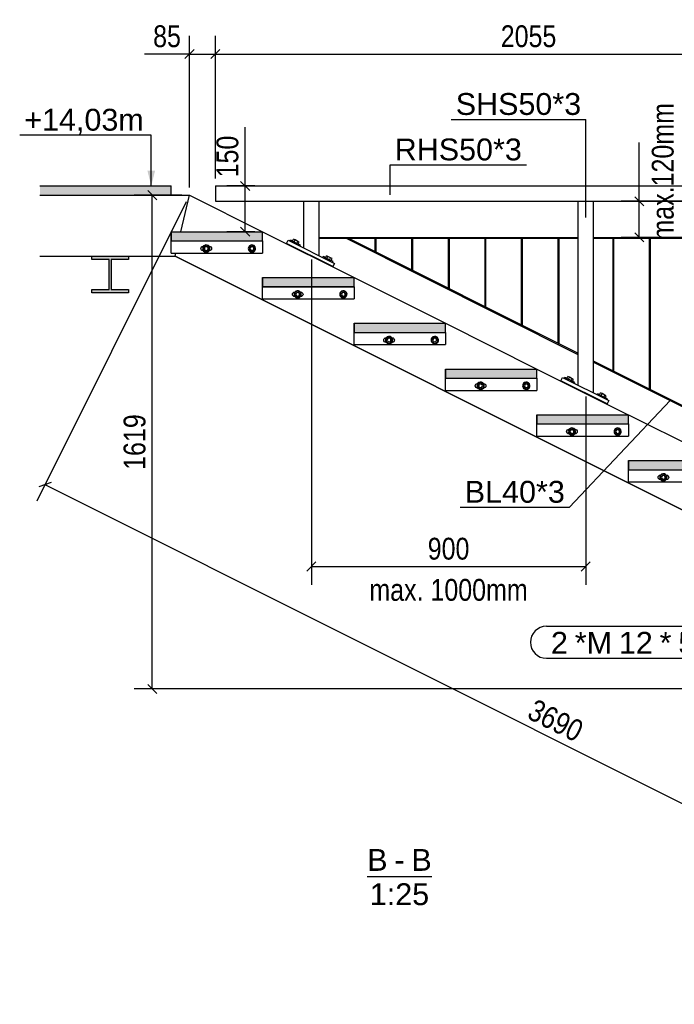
# Model space of a CAD drawing. Header units: millimetres. Extents: x 30 to 140409, y 21 to 10629.
# Tile 9 of 37: x 56740 to 58888, y 21 to 3249. Entities that reach past the tile are written whole.
import ezdxf

# ---------------------------------------------------------------- set-up
doc = ezdxf.new("R2010")
doc.units = ezdxf.units.MM
doc.styles.add('Arial', font='ARIAL.TTF', dxfattribs={"height": 0.2})
doc.styles.add('Arial Narrow', font='ARIALN.TTF', dxfattribs={"height": 0.2})

# ---------------------------------------------------------------- blocks, each defined once
blk = doc.blocks.new('Unknown-14 - 9215')
at = {"color": 5}
blk.add_line((57880.7, 440.2), (58092.4, 440.2), dxfattribs=at)
at = {"color": 5, "style": 'Arial'}
for s, height, p in [('B', 71.6, (57880.7, 458.9)), ('B', 71.6, (58025.7, 458.9)), ('-', 71.6, (57969.9, 458.9)), ('1:25', 71.63, (57889.2, 346.4))]:
    blk.add_text(s, height=height, dxfattribs=at).set_placement(p)
blk = doc.blocks.new('Bolt-9362 - 9215')
at = {"color": 7}
for p, q in [((58537.2, 1904.2), (58539.6, 1905.9)), ((58539.6, 1905.9), (58542.5, 1906.4)), ((58542.5, 1906.4), (58543.6, 1906.4)), ((58552.5, 1909.9), (58543, 1904.4)), ((58562, 1904.4), (58552.5, 1909.9)), ((58561.4, 1906.4), (58562.5, 1906.4)), ((58562.5, 1906.4), (58565.4, 1905.9)), ((58565.4, 1905.9), (58567.8, 1904.2)), ((58535, 1898.9), (58535.6, 1901.8)), ((58535.6, 1896.1), (58535, 1898.9)), ((58535.6, 1901.8), (58537.2, 1904.2)), ((58537.2, 1893.6), (58535.6, 1896.1)), ((58539.6, 1892), (58537.2, 1893.6)), ((58542.5, 1891.4), (58539.6, 1892)), ((58543.6, 1891.4), (58542.5, 1891.4)), ((58543, 1904.4), (58543, 1893.5)), ((58543, 1893.5), (58552.5, 1888)), ((58552.5, 1888), (58562, 1893.5)), ((58562.5, 1891.4), (58561.4, 1891.4)), ((58562, 1893.5), (58562, 1904.4)), ((58565.4, 1892), (58562.5, 1891.4)), ((58567.8, 1893.6), (58565.4, 1892)), ((58567.8, 1904.2), (58569.4, 1901.8)), ((58569.4, 1896.1), (58567.8, 1893.6)), ((58569.4, 1901.8), (58570, 1898.9)), ((58570, 1898.9), (58569.4, 1896.1))]:
    blk.add_line(p, q, dxfattribs=at)
for radius, start, end in [(12, 120, 300), (12, 300, 120), (6, 300, 120), (6, 120, 300)]:
    blk.add_arc((58552.5, 1898.9), radius, start, end, dxfattribs=at)
blk = doc.blocks.new('Part-9360 - 9215')
at = {"color": 7}
for p, q in [((58437.5, 1883.9), (58437.5, 1923.9)), ((58437.5, 1923.9), (58437.5, 1923.9)), ((58437.5, 1923.9), (58737.5, 1923.9)), ((58737.5, 1923.9), (58737.5, 1883.9)), ((58737.5, 1923.9), (58737.5, 1923.9)), ((58437.5, 1883.9), (58437.5, 1883.9)), ((58437.5, 1883.9), (58737.5, 1883.9)), ((58737.5, 1883.9), (58737.5, 1883.9))]:
    blk.add_line(p, q, dxfattribs=at)
blk = doc.blocks.new('Bolt-9361 - 9215')
at = {"color": 7}
for p, q in [((58702.5, 1909.9), (58693, 1904.4)), ((58712, 1904.4), (58702.5, 1909.9)), ((58693, 1904.4), (58693, 1893.5)), ((58693, 1893.5), (58702.5, 1888)), ((58702.5, 1888), (58712, 1893.5)), ((58712, 1893.5), (58712, 1904.4))]:
    blk.add_line(p, q, dxfattribs=at)
for radius, start, end in [(12, 120, 300), (12, 300, 120), (6, 300, 120), (6, 120, 300)]:
    blk.add_arc((58702.5, 1898.9), radius, start, end, dxfattribs=at)
blk = doc.blocks.new('Part-9233 - 9215')
blk.add_hatch(color=6).paths.add_polyline_path([(56806.7, 2704), (56806.7, 2674), (57237.6, 2674), (57237.6, 2704)])
at = {"color": 7}
for p, q in [((56806.7, 2704), (57237.6, 2704)), ((57237.6, 2674), (57237.6, 2704)), ((56806.7, 2674), (57237.6, 2674))]:
    blk.add_line(p, q, dxfattribs=at)
blk = doc.blocks.new('Part-9363 - 9215')
blk.add_hatch(color=6).paths.add_polyline_path([(58137.5, 2104), (58137.5, 2074), (58437.5, 2074), (58437.5, 2104)])
at = {"color": 7}
for p, q in [((58137.5, 2103.9), (58137.5, 2104)), ((58137.5, 2104), (58137.5, 2074)), ((58137.5, 2104), (58437.5, 2104)), ((58137.5, 2073.9), (58137.5, 2103.9)), ((58137.5, 2103.9), (58137.5, 2103.9)), ((58437.5, 2074), (58437.5, 2104)), ((58137.5, 2073.9), (58137.5, 2074)), ((58137.5, 2074), (58437.5, 2074)), ((58437.5, 2073.9), (58437.5, 2074)), ((58437.5, 2073.9), (58437.5, 2074))]:
    blk.add_line(p, q, dxfattribs=at)
blk = doc.blocks.new('Part-9235 - 9215')
blk.add_hatch(color=6).paths.add_polyline_path([(56977.6, 2474), (56977.6, 2463), (57034.3, 2463), (57034.3, 2365), (56977.6, 2365), (56977.6, 2354), (57097.6, 2354), (57097.6, 2365), (57040.8, 2365), (57040.8, 2463), (57097.6, 2463), (57097.6, 2474)])
at = {"color": 7}
for p, q in [((56977.6, 2463), (56977.6, 2474)), ((56977.6, 2474), (57097.6, 2474)), ((57034.3, 2463), (56977.6, 2463)), ((57034.3, 2365), (57034.3, 2463)), ((57097.6, 2463), (57040.8, 2463)), ((57040.8, 2463), (57040.8, 2365)), ((57097.6, 2474), (57097.6, 2463)), ((56977.6, 2354), (56977.6, 2365)), ((56977.6, 2365), (57034.3, 2365)), ((57040.8, 2365), (57097.6, 2365)), ((57097.6, 2365), (57097.6, 2354)), ((57097.6, 2354), (56977.6, 2354))]:
    blk.add_line(p, q, dxfattribs=at)
blk = doc.blocks.new('Part-9332 - 9215')
at = {"color": 7}
for p, q in [((57269.2, 2554), (57297.5, 2673.9)), ((57297.5, 2673.9), (57537.4, 2554)), ((57537.5, 2553.9), (57837.4, 2404)), ((57262.1, 2523.9), (57262.1, 2524)), ((57250.3, 2473.9), (57252.7, 2483.9)), ((60550.3, 823.9), (57250.3, 2473.9)), ((57250.3, 2473.9), (60550.3, 823.9)), ((57837.5, 2403.9), (58137.4, 2254)), ((58137.5, 2253.9), (58437.4, 2104)), ((58437.5, 2103.9), (58737.4, 1954)), ((58737.5, 1953.9), (59037.4, 1804)), ((59037.5, 1803.9), (59337.4, 1654)), ((59337.5, 1653.9), (59637.4, 1504)), ((59637.5, 1503.9), (59937.4, 1354)), ((59937.5, 1353.9), (60237.4, 1204)), ((60237.5, 1203.9), (60537.4, 1054)), ((60537.5, 1053.9), (60537.6, 1053.9)), ((60597.5, 1023.9), (60550.3, 823.9)), ((60597.3, 1024), (60597.5, 1023.9))]:
    blk.add_line(p, q, dxfattribs=at)
blk = doc.blocks.new('Part-9334 - 9215')
at = {"color": 7}
for p, q in [((56806.7, 2673.9), (57297.5, 2673.9)), ((57269.2, 2554), (57297.5, 2673.9)), ((57262.1, 2523.9), (57262.1, 2524)), ((56806.7, 2473.9), (56977.6, 2473.9)), ((56806.7, 2473.9), (56977.6, 2473.9)), ((57097.6, 2473.9), (57250.3, 2473.9)), ((57097.6, 2473.9), (57250.3, 2473.9)), ((57250.3, 2473.9), (57252.7, 2483.9))]:
    blk.add_line(p, q, dxfattribs=at)
blk = doc.blocks.new('Part-9355 - 9215')
blk.add_hatch(color=6).paths.add_polyline_path([(58737.5, 1804), (58737.5, 1774), (59037.5, 1774), (59037.5, 1804)])
at = {"color": 7}
for p, q in [((58737.5, 1803.9), (58737.5, 1804)), ((58737.5, 1804), (58737.5, 1774)), ((58737.5, 1804), (59037.5, 1804)), ((58737.5, 1773.9), (58737.5, 1803.9)), ((58737.5, 1803.9), (58737.5, 1803.9)), ((59037.5, 1774), (59037.5, 1804)), ((58737.5, 1773.9), (58737.5, 1774)), ((58737.5, 1774), (59037.5, 1774)), ((59037.5, 1773.9), (59037.5, 1774)), ((59037.5, 1773.9), (59037.5, 1774))]:
    blk.add_line(p, q, dxfattribs=at)
blk = doc.blocks.new('Part-9356 - 9215')
at = {"color": 7}
for p, q in [((58737.5, 1733.9), (58737.5, 1773.9)), ((58737.5, 1773.9), (58737.5, 1773.9)), ((58737.5, 1773.9), (59037.5, 1773.9)), ((59037.5, 1773.9), (59037.5, 1733.9)), ((59037.5, 1773.9), (59037.5, 1773.9)), ((58737.5, 1733.9), (58737.5, 1733.9)), ((58737.5, 1733.9), (59037.5, 1733.9)), ((59037.5, 1733.9), (59037.5, 1733.9))]:
    blk.add_line(p, q, dxfattribs=at)
blk = doc.blocks.new('Bolt-9358 - 9215')
at = {"color": 7}
for p, q in [((58835, 1748.9), (58835.6, 1751.8)), ((58835.6, 1746.1), (58835, 1748.9)), ((58835.6, 1751.8), (58837.2, 1754.2)), ((58837.2, 1743.6), (58835.6, 1746.1)), ((58837.2, 1754.2), (58839.6, 1755.9)), ((58839.6, 1742), (58837.2, 1743.6)), ((58839.6, 1755.9), (58842.5, 1756.4)), ((58842.5, 1756.4), (58843.6, 1756.4)), ((58852.5, 1759.9), (58843, 1754.4)), ((58843, 1754.4), (58843, 1743.5)), ((58843, 1743.5), (58852.5, 1738)), ((58862, 1754.4), (58852.5, 1759.9)), ((58852.5, 1738), (58862, 1743.5)), ((58861.4, 1756.4), (58862.5, 1756.4)), ((58862, 1743.5), (58862, 1754.4)), ((58862.5, 1756.4), (58865.4, 1755.9)), ((58865.4, 1755.9), (58867.8, 1754.2)), ((58867.8, 1743.6), (58865.4, 1742)), ((58867.8, 1754.2), (58869.4, 1751.8)), ((58869.4, 1746.1), (58867.8, 1743.6)), ((58869.4, 1751.8), (58870, 1748.9)), ((58870, 1748.9), (58869.4, 1746.1)), ((58842.5, 1741.4), (58839.6, 1742)), ((58843.6, 1741.4), (58842.5, 1741.4)), ((58862.5, 1741.4), (58861.4, 1741.4)), ((58865.4, 1742), (58862.5, 1741.4))]:
    blk.add_line(p, q, dxfattribs=at)
for radius, start, end in [(12, 120, 300), (12, 300, 120), (6, 120, 300), (6, 300, 120)]:
    blk.add_arc((58852.5, 1748.9), radius, start, end, dxfattribs=at)
blk = doc.blocks.new('Part-9359 - 9215')
blk.add_hatch(color=6).paths.add_polyline_path([(58437.5, 1954), (58437.5, 1924), (58737.5, 1924), (58737.5, 1954)])
at = {"color": 7}
for p, q in [((58437.5, 1953.9), (58437.5, 1954)), ((58437.5, 1954), (58437.5, 1924)), ((58437.5, 1954), (58737.5, 1954)), ((58437.5, 1923.9), (58437.5, 1953.9)), ((58437.5, 1953.9), (58437.5, 1953.9)), ((58737.5, 1924), (58737.5, 1954)), ((58437.5, 1923.9), (58437.5, 1924)), ((58437.5, 1924), (58737.5, 1924)), ((58737.5, 1923.9), (58737.5, 1924)), ((58737.5, 1923.9), (58737.5, 1924))]:
    blk.add_line(p, q, dxfattribs=at)
blk = doc.blocks.new('Part-9364 - 9215')
at = {"color": 7}
for p, q in [((58137.5, 2033.9), (58137.5, 2073.9)), ((58137.5, 2073.9), (58137.5, 2073.9)), ((58137.5, 2073.9), (58437.5, 2073.9)), ((58437.5, 2073.9), (58437.5, 2033.9)), ((58437.5, 2073.9), (58437.5, 2073.9)), ((58137.5, 2033.9), (58137.5, 2033.9)), ((58137.5, 2033.9), (58437.5, 2033.9)), ((58437.5, 2033.9), (58437.5, 2033.9))]:
    blk.add_line(p, q, dxfattribs=at)
blk = doc.blocks.new('Bolt-9365 - 9215')
at = {"color": 7}
for p, q in [((58402.5, 2059.9), (58393, 2054.4)), ((58393, 2054.4), (58393, 2043.5)), ((58393, 2043.5), (58402.5, 2038)), ((58412, 2054.4), (58402.5, 2059.9)), ((58402.5, 2038), (58412, 2043.5)), ((58412, 2043.5), (58412, 2054.4))]:
    blk.add_line(p, q, dxfattribs=at)
for radius, start, end in [(12, 120, 300), (12, 300, 120), (6, 120, 300), (6, 300, 120)]:
    blk.add_arc((58402.5, 2048.9), radius, start, end, dxfattribs=at)
blk = doc.blocks.new('Bolt-9366 - 9215')
at = {"color": 7}
for p, q in [((58235, 2048.9), (58235.6, 2051.8)), ((58235.6, 2046.1), (58235, 2048.9)), ((58235.6, 2051.8), (58237.2, 2054.2)), ((58237.2, 2043.6), (58235.6, 2046.1)), ((58237.2, 2054.2), (58239.6, 2055.9)), ((58239.6, 2042), (58237.2, 2043.6)), ((58239.6, 2055.9), (58242.5, 2056.4)), ((58242.5, 2041.4), (58239.6, 2042)), ((58242.5, 2056.4), (58243.6, 2056.4)), ((58243.6, 2041.4), (58242.5, 2041.4)), ((58252.5, 2059.9), (58243, 2054.4)), ((58243, 2054.4), (58243, 2043.5)), ((58243, 2043.5), (58252.5, 2038)), ((58262, 2054.4), (58252.5, 2059.9)), ((58252.5, 2038), (58262, 2043.5)), ((58261.4, 2056.4), (58262.5, 2056.4)), ((58262.5, 2041.4), (58261.4, 2041.4)), ((58262, 2043.5), (58262, 2054.4)), ((58262.5, 2056.4), (58265.4, 2055.9)), ((58265.4, 2042), (58262.5, 2041.4)), ((58265.4, 2055.9), (58267.8, 2054.2)), ((58267.8, 2043.6), (58265.4, 2042)), ((58267.8, 2054.2), (58269.4, 2051.8)), ((58269.4, 2046.1), (58267.8, 2043.6)), ((58269.4, 2051.8), (58270, 2048.9)), ((58270, 2048.9), (58269.4, 2046.1))]:
    blk.add_line(p, q, dxfattribs=at)
for radius, start, end in [(12, 120, 300), (12, 300, 120), (6, 120, 300), (6, 300, 120)]:
    blk.add_arc((58252.5, 2048.9), radius, start, end, dxfattribs=at)
blk = doc.blocks.new('Part-9367 - 9215')
blk.add_hatch(color=6).paths.add_polyline_path([(57837.5, 2254), (57837.5, 2224), (58137.5, 2224), (58137.5, 2254)])
at = {"color": 7}
for p, q in [((57837.5, 2253.9), (57837.5, 2254)), ((57837.5, 2254), (57837.5, 2224)), ((57837.5, 2254), (58137.5, 2254)), ((57837.5, 2223.9), (57837.5, 2253.9)), ((57837.5, 2253.9), (57837.5, 2253.9)), ((58137.5, 2224), (58137.5, 2254)), ((57837.5, 2223.9), (57837.5, 2224)), ((57837.5, 2224), (58137.5, 2224)), ((58137.5, 2223.9), (58137.5, 2224)), ((58137.5, 2223.9), (58137.5, 2224))]:
    blk.add_line(p, q, dxfattribs=at)
blk = doc.blocks.new('Part-9368 - 9215')
at = {"color": 7}
for p, q in [((57837.5, 2183.9), (57837.5, 2223.9)), ((57837.5, 2223.9), (57837.5, 2223.9)), ((57837.5, 2223.9), (58137.5, 2223.9)), ((58137.5, 2223.9), (58137.5, 2183.9)), ((58137.5, 2223.9), (58137.5, 2223.9)), ((57837.5, 2183.9), (57837.5, 2183.9)), ((57837.5, 2183.9), (58137.5, 2183.9)), ((58137.5, 2183.9), (58137.5, 2183.9))]:
    blk.add_line(p, q, dxfattribs=at)
blk = doc.blocks.new('Bolt-9369 - 9215')
at = {"color": 7}
for p, q in [((58102.5, 2209.9), (58093, 2204.4)), ((58093, 2204.4), (58093, 2193.5)), ((58112, 2204.4), (58102.5, 2209.9)), ((58112, 2193.5), (58112, 2204.4)), ((58093, 2193.5), (58102.5, 2188)), ((58102.5, 2188), (58112, 2193.5))]:
    blk.add_line(p, q, dxfattribs=at)
for radius, start, end in [(12, 120, 300), (12, 300, 120), (6, 120, 300), (6, 300, 120)]:
    blk.add_arc((58102.5, 2198.9), radius, start, end, dxfattribs=at)
blk = doc.blocks.new('Bolt-9370 - 9215')
at = {"color": 7}
for p, q in [((57935, 2198.9), (57935.6, 2201.8)), ((57935.6, 2196.1), (57935, 2198.9)), ((57935.6, 2201.8), (57937.2, 2204.2)), ((57937.2, 2193.6), (57935.6, 2196.1)), ((57937.2, 2204.2), (57939.6, 2205.9)), ((57939.6, 2205.9), (57942.5, 2206.4)), ((57942.5, 2206.4), (57943.6, 2206.4)), ((57952.5, 2209.9), (57943, 2204.4)), ((57943, 2204.4), (57943, 2193.5)), ((57962, 2204.4), (57952.5, 2209.9)), ((57961.4, 2206.4), (57962.5, 2206.4)), ((57962, 2193.5), (57962, 2204.4)), ((57962.5, 2206.4), (57965.4, 2205.9)), ((57965.4, 2205.9), (57967.8, 2204.2)), ((57967.8, 2204.2), (57969.4, 2201.8)), ((57969.4, 2196.1), (57967.8, 2193.6)), ((57969.4, 2201.8), (57970, 2198.9)), ((57970, 2198.9), (57969.4, 2196.1)), ((57939.6, 2192), (57937.2, 2193.6)), ((57942.5, 2191.4), (57939.6, 2192)), ((57943.6, 2191.4), (57942.5, 2191.4)), ((57943, 2193.5), (57952.5, 2188)), ((57952.5, 2188), (57962, 2193.5)), ((57962.5, 2191.4), (57961.4, 2191.4)), ((57965.4, 2192), (57962.5, 2191.4)), ((57967.8, 2193.6), (57965.4, 2192))]:
    blk.add_line(p, q, dxfattribs=at)
for radius, start, end in [(12, 120, 300), (12, 300, 120), (6, 120, 300), (6, 300, 120)]:
    blk.add_arc((57952.5, 2198.9), radius, start, end, dxfattribs=at)
blk = doc.blocks.new('Part-9371 - 9215')
blk.add_hatch(color=6).paths.add_polyline_path([(57537.5, 2404), (57537.5, 2374), (57837.5, 2374), (57837.5, 2404)])
at = {"color": 7}
for p, q in [((57537.5, 2403.9), (57537.5, 2404)), ((57537.5, 2404), (57537.5, 2374)), ((57537.5, 2404), (57837.5, 2404)), ((57537.5, 2373.9), (57537.5, 2403.9)), ((57537.5, 2403.9), (57537.5, 2403.9)), ((57837.5, 2374), (57837.5, 2404)), ((57537.5, 2373.9), (57537.5, 2374)), ((57537.5, 2374), (57837.5, 2374)), ((57837.5, 2373.9), (57837.5, 2374)), ((57837.5, 2373.9), (57837.5, 2374))]:
    blk.add_line(p, q, dxfattribs=at)
blk = doc.blocks.new('Part-9372 - 9215')
at = {"color": 7}
for p, q in [((57537.5, 2333.9), (57537.5, 2373.9)), ((57537.5, 2373.9), (57537.5, 2373.9)), ((57537.5, 2373.9), (57837.5, 2373.9)), ((57837.5, 2373.9), (57837.5, 2333.9)), ((57837.5, 2373.9), (57837.5, 2373.9)), ((57537.5, 2333.9), (57537.5, 2333.9)), ((57537.5, 2333.9), (57837.5, 2333.9)), ((57837.5, 2333.9), (57837.5, 2333.9))]:
    blk.add_line(p, q, dxfattribs=at)
blk = doc.blocks.new('Bolt-9373 - 9215')
at = {"color": 7}
for p, q in [((57802.5, 2359.9), (57793, 2354.4)), ((57812, 2354.4), (57802.5, 2359.9)), ((57793, 2354.4), (57793, 2343.5)), ((57793, 2343.5), (57802.5, 2338)), ((57802.5, 2338), (57812, 2343.5)), ((57812, 2343.5), (57812, 2354.4))]:
    blk.add_line(p, q, dxfattribs=at)
for radius, start, end in [(12, 120, 300), (12, 300, 120), (6, 120, 300), (6, 300, 120)]:
    blk.add_arc((57802.5, 2348.9), radius, start, end, dxfattribs=at)
blk = doc.blocks.new('Bolt-9374 - 9215')
at = {"color": 7}
for p, q in [((57639.6, 2355.9), (57642.5, 2356.4)), ((57642.5, 2356.4), (57643.6, 2356.4)), ((57652.5, 2359.9), (57643, 2354.4)), ((57662, 2354.4), (57652.5, 2359.9)), ((57661.4, 2356.4), (57662.5, 2356.4)), ((57662.5, 2356.4), (57665.4, 2355.9)), ((57635, 2348.9), (57635.6, 2351.8)), ((57635.6, 2346.1), (57635, 2348.9)), ((57635.6, 2351.8), (57637.2, 2354.2)), ((57637.2, 2343.6), (57635.6, 2346.1)), ((57637.2, 2354.2), (57639.6, 2355.9)), ((57639.6, 2342), (57637.2, 2343.6)), ((57642.5, 2341.4), (57639.6, 2342)), ((57643.6, 2341.4), (57642.5, 2341.4)), ((57643, 2354.4), (57643, 2343.5)), ((57643, 2343.5), (57652.5, 2338)), ((57652.5, 2338), (57662, 2343.5)), ((57662.5, 2341.4), (57661.4, 2341.4)), ((57662, 2343.5), (57662, 2354.4)), ((57665.4, 2342), (57662.5, 2341.4)), ((57665.4, 2355.9), (57667.8, 2354.2)), ((57667.8, 2343.6), (57665.4, 2342)), ((57667.8, 2354.2), (57669.4, 2351.8)), ((57669.4, 2346.1), (57667.8, 2343.6)), ((57669.4, 2351.8), (57670, 2348.9)), ((57670, 2348.9), (57669.4, 2346.1))]:
    blk.add_line(p, q, dxfattribs=at)
for radius, start, end in [(12, 120, 300), (12, 300, 120), (6, 120, 300), (6, 300, 120)]:
    blk.add_arc((57652.5, 2348.9), radius, start, end, dxfattribs=at)
blk = doc.blocks.new('Part-9375 - 9215')
blk.add_hatch(color=6).paths.add_polyline_path([(57237.5, 2554), (57237.5, 2524), (57537.5, 2524), (57537.5, 2554)])
at = {"color": 7}
for p, q in [((57237.5, 2553.9), (57237.5, 2554)), ((57237.5, 2554), (57237.5, 2524)), ((57237.5, 2554), (57537.5, 2554)), ((57237.5, 2523.9), (57237.5, 2553.9)), ((57237.5, 2553.9), (57237.5, 2553.9)), ((57537.5, 2524), (57537.5, 2554)), ((57237.5, 2523.9), (57237.5, 2524)), ((57237.5, 2524), (57537.5, 2524)), ((57537.5, 2523.9), (57537.5, 2524)), ((57537.5, 2523.9), (57537.5, 2524))]:
    blk.add_line(p, q, dxfattribs=at)
blk = doc.blocks.new('Part-9376 - 9215')
at = {"color": 7}
for p, q in [((57237.5, 2483.9), (57237.5, 2523.9)), ((57237.5, 2523.9), (57237.5, 2523.9)), ((57237.5, 2523.9), (57537.5, 2523.9)), ((57537.5, 2523.9), (57537.5, 2483.9)), ((57537.5, 2523.9), (57537.5, 2523.9)), ((57237.5, 2483.9), (57237.5, 2483.9)), ((57237.5, 2483.9), (57537.5, 2483.9)), ((57537.5, 2483.9), (57537.5, 2483.9))]:
    blk.add_line(p, q, dxfattribs=at)
blk = doc.blocks.new('Bolt-9377 - 9215')
at = {"color": 7}
for p, q in [((57502.5, 2509.9), (57493, 2504.4)), ((57493, 2504.4), (57493, 2493.5)), ((57493, 2493.5), (57502.5, 2488)), ((57512, 2504.4), (57502.5, 2509.9)), ((57502.5, 2488), (57512, 2493.5)), ((57512, 2493.5), (57512, 2504.4))]:
    blk.add_line(p, q, dxfattribs=at)
for radius, start, end in [(12, 120, 300), (12, 300, 120), (6, 120, 300), (6, 300, 120)]:
    blk.add_arc((57502.5, 2498.9), radius, start, end, dxfattribs=at)
blk = doc.blocks.new('Bolt-9378 - 9215')
at = {"color": 7}
for p, q in [((57335, 2498.9), (57335.6, 2501.8)), ((57335.6, 2496.1), (57335, 2498.9)), ((57335.6, 2501.8), (57337.2, 2504.2)), ((57337.2, 2493.6), (57335.6, 2496.1)), ((57337.2, 2504.2), (57339.6, 2505.9)), ((57339.6, 2492), (57337.2, 2493.6)), ((57339.6, 2505.9), (57342.5, 2506.4)), ((57342.5, 2491.4), (57339.6, 2492)), ((57342.5, 2506.4), (57343.6, 2506.4)), ((57343.6, 2491.4), (57342.5, 2491.4)), ((57352.5, 2509.9), (57343, 2504.4)), ((57343, 2504.4), (57343, 2493.5)), ((57343, 2493.5), (57352.5, 2488)), ((57362, 2504.4), (57352.5, 2509.9)), ((57352.5, 2488), (57362, 2493.5)), ((57361.4, 2506.4), (57362.5, 2506.4)), ((57362.5, 2491.4), (57361.4, 2491.4)), ((57362, 2493.5), (57362, 2504.4)), ((57362.5, 2506.4), (57365.4, 2505.9)), ((57365.4, 2492), (57362.5, 2491.4)), ((57365.4, 2505.9), (57367.8, 2504.2)), ((57367.8, 2493.6), (57365.4, 2492)), ((57367.8, 2504.2), (57369.4, 2501.8)), ((57369.4, 2496.1), (57367.8, 2493.6)), ((57369.4, 2501.8), (57370, 2498.9)), ((57370, 2498.9), (57369.4, 2496.1))]:
    blk.add_line(p, q, dxfattribs=at)
for radius, start, end in [(12, 120, 300), (12, 300, 120), (6, 120, 300), (6, 300, 120)]:
    blk.add_arc((57352.5, 2498.9), radius, start, end, dxfattribs=at)
blk = doc.blocks.new('Part-9379 - 9215')
at = {"color": 7}
for p, q in [((57382.6, 2704), (57382.6, 2654)), ((57382.6, 2704), (59437.5, 2704)), ((59437.5, 2704), (59425.7, 2654)), ((57382.6, 2654), (59425.7, 2654))]:
    blk.add_line(p, q, dxfattribs=at)
blk = doc.blocks.new('Part-9380 - 9215')
at = {"color": 7}
for p, q in [((57672.6, 2500.9), (57672.6, 2654)), ((57672.6, 2654), (57722.6, 2654)), ((57722.6, 2475.9), (57722.6, 2654))]:
    blk.add_line(p, q, dxfattribs=at)
blk = doc.blocks.new('Part-9381 - 9215')
at = {"color": 7}
for p, q in [((58572.6, 2050.9), (58572.6, 2654)), ((58572.6, 2654), (58622.6, 2654)), ((58622.6, 2025.9), (58622.6, 2654))]:
    blk.add_line(p, q, dxfattribs=at)
blk = doc.blocks.new('Part-9385 - 9215')
at = {"color": 7}
for p, q in [((57811.2, 2532.5), (58572.1, 2152.1)), ((57817.9, 2532.5), (57811.2, 2532.5)), ((58572.1, 2155.5), (57817.9, 2532.5)), ((58572.1, 2152.1), (58572.1, 2155.5))]:
    blk.add_line(p, q, dxfattribs=at)
blk = doc.blocks.new('Part-9386 - 9215')
at = {"color": 7}
for p, q in [((58623.1, 2130), (58623.1, 2126.6)), ((59472.1, 1705.5), (58623.1, 2130)), ((58623.1, 2126.6), (59472.1, 1702.1)), ((59472.1, 1702.1), (59472.1, 1705.5))]:
    blk.add_line(p, q, dxfattribs=at)
blk = doc.blocks.new('Part-9388 - 9215')
at = {"color": 7}
for p, q in [((57909.1, 2532.5), (57906.1, 2532.5)), ((57906.1, 2532.5), (57906.1, 2488.5)), ((57909.1, 2532.5), (57909.1, 2487)), ((57909.1, 2487), (57906.1, 2488.5))]:
    blk.add_line(p, q, dxfattribs=at)
blk = doc.blocks.new('Part-9389 - 9215')
at = {"color": 7}
for p, q in [((58029.1, 2532.5), (58026.1, 2532.5)), ((58026.1, 2532.5), (58026.1, 2428.5)), ((58029.1, 2532.5), (58029.1, 2427)), ((58029.1, 2427), (58026.1, 2428.5))]:
    blk.add_line(p, q, dxfattribs=at)
blk = doc.blocks.new('Part-9390 - 9215')
at = {"color": 7}
for p, q in [((58149.1, 2532.5), (58146.1, 2532.5)), ((58146.1, 2532.5), (58146.1, 2368.5)), ((58149.1, 2532.5), (58149.1, 2367)), ((58149.1, 2367), (58146.1, 2368.5))]:
    blk.add_line(p, q, dxfattribs=at)
blk = doc.blocks.new('Part-9391 - 9215')
at = {"color": 7}
for p, q in [((58269.1, 2532.5), (58266.1, 2532.5)), ((58266.1, 2532.5), (58266.1, 2308.5)), ((58269.1, 2532.5), (58269.1, 2307)), ((58269.1, 2307), (58266.1, 2308.5))]:
    blk.add_line(p, q, dxfattribs=at)
blk = doc.blocks.new('Part-9392 - 9215')
at = {"color": 7}
for p, q in [((58389.1, 2532.5), (58386.1, 2532.5)), ((58386.1, 2532.5), (58386.1, 2248.5)), ((58389.1, 2532.5), (58389.1, 2247)), ((58389.1, 2247), (58386.1, 2248.5))]:
    blk.add_line(p, q, dxfattribs=at)
blk = doc.blocks.new('Part-9393 - 9215')
at = {"color": 7}
for p, q in [((58509.1, 2532.5), (58506.1, 2532.5)), ((58506.1, 2532.5), (58506.1, 2188.5)), ((58509.1, 2532.5), (58509.1, 2187)), ((58509.1, 2187), (58506.1, 2188.5))]:
    blk.add_line(p, q, dxfattribs=at)
blk = doc.blocks.new('Part-9394 - 9215')
at = {"color": 7}
for p, q in [((58689.1, 2532.5), (58686.1, 2532.5)), ((58686.1, 2532.5), (58686.1, 2098.5)), ((58689.1, 2532.5), (58689.1, 2097)), ((58689.1, 2097), (58686.1, 2098.5))]:
    blk.add_line(p, q, dxfattribs=at)
blk = doc.blocks.new('Part-9395 - 9215')
at = {"color": 7}
for p, q in [((58809.1, 2532.5), (58806.1, 2532.5)), ((58806.1, 2532.5), (58806.1, 2038.5)), ((58809.1, 2532.5), (58809.1, 2037)), ((58809.1, 2037), (58806.1, 2038.5))]:
    blk.add_line(p, q, dxfattribs=at)
blk = doc.blocks.new('Part-9408 - 9215')
at = {"color": 7}
for p, q in [((57723.6, 2535.5), (57723.6, 2532.5)), ((57723.6, 2535.5), (58572.6, 2535.5)), ((57723.6, 2532.5), (58572.6, 2532.5))]:
    blk.add_line(p, q, dxfattribs=at)
blk = doc.blocks.new('Part-9409 - 9215')
at = {"color": 7}
for p, q in [((58622.6, 2535.5), (59426, 2535.5)), ((58622.6, 2532.5), (59425.3, 2532.5)), ((59426, 2535.5), (59425.3, 2532.5))]:
    blk.add_line(p, q, dxfattribs=at)
blk = doc.blocks.new('Part-9416 - 9215')
at = {"color": 7}
for p, q in [((57616.2, 2515.7), (57621.5, 2526.5)), ((57621.5, 2526.5), (57773.6, 2450.4)), ((57616.2, 2515.7), (57768.2, 2439.7)), ((57768.2, 2439.7), (57616.2, 2515.7)), ((57773.6, 2450.4), (57768.2, 2439.7))]:
    blk.add_line(p, q, dxfattribs=at)
blk = doc.blocks.new('Bolt-9417 - 9215')
at = {"color": 7}
for p, q in [((57627.3, 2523.5), (57628.7, 2526.2)), ((57630.9, 2525.1), (57628.7, 2526.2)), ((57637, 2522.1), (57630.9, 2525.1)), ((57635.9, 2522.6), (57639.3, 2529.3)), ((57645.2, 2518), (57637, 2522.1)), ((57643.9, 2527), (57639.3, 2529.3)), ((57640.6, 2520.3), (57643.9, 2527)), ((57653.2, 2522.3), (57643.9, 2527)), ((57653.5, 2513.8), (57645.2, 2518)), ((57649.9, 2515.6), (57653.2, 2522.3)), ((57657.9, 2520), (57653.2, 2522.3)), ((57654.5, 2513.3), (57657.9, 2520)), ((57632.7, 2506.3), (57633.2, 2507.2)), ((57643.4, 2501), (57643.9, 2501.9)), ((57659.6, 2510.8), (57653.5, 2513.8)), ((57661.8, 2509.7), (57659.6, 2510.8)), ((57660.4, 2507), (57661.8, 2509.7)), ((57734.7, 2469.9), (57736, 2472.6)), ((57738.2, 2471.5), (57736, 2472.6)), ((57744.3, 2468.4), (57738.2, 2471.5)), ((57740, 2452.7), (57740.5, 2453.6)), ((57743.3, 2468.9), (57746.6, 2475.6)), ((57752.6, 2464.3), (57744.3, 2468.4)), ((57751.3, 2473.3), (57746.6, 2475.6)), ((57747.9, 2466.6), (57751.3, 2473.3)), ((57760.6, 2468.7), (57751.3, 2473.3)), ((57760.8, 2460.2), (57752.6, 2464.3)), ((57757.2, 2462), (57760.6, 2468.7)), ((57765.2, 2466.4), (57760.6, 2468.7)), ((57766.9, 2457.1), (57760.8, 2460.2)), ((57761.9, 2459.6), (57765.2, 2466.4)), ((57769.1, 2456), (57766.9, 2457.1)), ((57767.8, 2453.3), (57769.1, 2456)), ((57750.8, 2447.3), (57751.2, 2448.2))]:
    blk.add_line(p, q, dxfattribs=at)
blk = doc.blocks.new('Part-9419 - 9215')
at = {"color": 7}
for p, q in [((58516.2, 2065.7), (58521.5, 2076.5)), ((58521.5, 2076.5), (58673.6, 2000.4)), ((58516.2, 2065.7), (58668.2, 1989.7)), ((58668.2, 1989.7), (58516.2, 2065.7)), ((58673.6, 2000.4), (58668.2, 1989.7))]:
    blk.add_line(p, q, dxfattribs=at)
blk = doc.blocks.new('Bolt-9420 - 9215')
at = {"color": 7}
for p, q in [((58527.3, 2073.5), (58528.7, 2076.2)), ((58530.9, 2075.1), (58528.7, 2076.2)), ((58537, 2072.1), (58530.9, 2075.1)), ((58535.9, 2072.6), (58539.3, 2079.3)), ((58545.2, 2068), (58537, 2072.1)), ((58543.9, 2077), (58539.3, 2079.3)), ((58540.6, 2070.3), (58543.9, 2077)), ((58553.2, 2072.3), (58543.9, 2077)), ((58553.5, 2063.8), (58545.2, 2068)), ((58549.9, 2065.6), (58553.2, 2072.3)), ((58557.9, 2070), (58553.2, 2072.3)), ((58554.5, 2063.3), (58557.9, 2070)), ((58532.7, 2056.3), (58533.2, 2057.2)), ((58543.4, 2051), (58543.9, 2051.9)), ((58559.6, 2060.8), (58553.5, 2063.8)), ((58561.8, 2059.7), (58559.6, 2060.8)), ((58560.4, 2057), (58561.8, 2059.7)), ((58634.7, 2019.9), (58636, 2022.6)), ((58638.2, 2021.5), (58636, 2022.6)), ((58644.3, 2018.4), (58638.2, 2021.5)), ((58640, 2002.7), (58640.5, 2003.6)), ((58643.3, 2018.9), (58646.6, 2025.6)), ((58652.6, 2014.3), (58644.3, 2018.4)), ((58651.3, 2023.3), (58646.6, 2025.6)), ((58647.9, 2016.6), (58651.3, 2023.3)), ((58660.6, 2018.7), (58651.3, 2023.3)), ((58660.8, 2010.2), (58652.6, 2014.3)), ((58657.2, 2012), (58660.6, 2018.7)), ((58665.2, 2016.4), (58660.6, 2018.7)), ((58666.9, 2007.1), (58660.8, 2010.2)), ((58661.9, 2009.6), (58665.2, 2016.4)), ((58669.1, 2006), (58666.9, 2007.1)), ((58667.8, 2003.3), (58669.1, 2006)), ((58650.8, 1997.3), (58651.2, 1998.2))]:
    blk.add_line(p, q, dxfattribs=at)
blk = doc.blocks.new('StraightDimension-10697 - 9215')
at = {"color": 174}
for p, q in [((57286.3, 2651.6), (56796.2, 1671.3)), ((56843.2, 1731.7), (56802.9, 1718.3)), ((56823, 1725), (60123, 75)), ((60586.3, 1001.6), (60096.2, 21.3)), ((60102.9, 68.3), (60143.2, 81.7))]:
    blk.add_line(p, q, dxfattribs=at)
at = {"color": 30, "style": 'Arial Narrow'}
blk.add_text('3690', height=71.58, rotation=-26.5623, dxfattribs=at).set_placement((58401.5, 960.9))
blk = doc.blocks.new('StraightDimension-10766 - 9215')
at = {"color": 174}
for p, q in [((58773.5, 2654), (58773.5, 2847.1)), ((58773.5, 2654), (58773.5, 2847.1)), ((59320, 2654), (58713.5, 2654)), ((58788.5, 2639), (58758.5, 2669)), ((58773.5, 2535.5), (58773.5, 2654)), ((58758.5, 2550.5), (58788.5, 2520.5)), ((59339.8, 2535.5), (58713.5, 2535.5))]:
    blk.add_line(p, q, dxfattribs=at)
at = {"color": 30, "style": 'Arial Narrow'}
blk.add_text('max.120mm', height=71.58, rotation=90.0002, dxfattribs=at).set_placement((58886, 2524.9))
blk = doc.blocks.new('StraightDimension-10496 - 9215')
at = {"color": 174}
for p, q in [((57480.2, 2704), (57480.2, 2897.1)), ((57480.2, 2704), (57480.2, 2897.1)), ((57495.2, 2689), (57465.2, 2719)), ((57512.4, 2704), (57420.2, 2704)), ((57480.2, 2554), (57480.2, 2704)), ((57512.4, 2554), (57420.2, 2554)), ((57465.2, 2569), (57495.2, 2539))]:
    blk.add_line(p, q, dxfattribs=at)
at = {"color": 30, "style": 'Arial Narrow'}
blk.add_text('150', height=71.58, rotation=90.0002, dxfattribs=at).set_placement((57457.7, 2732.2))
blk = doc.blocks.new('StraightDimension-10639 - 9215')
at = {"color": 174}
for p, q in [((57382.6, 2729), (57382.6, 3196.7)), ((59437.5, 2729), (59437.5, 3196.7)), ((57397.6, 3151.7), (57367.6, 3121.7)), ((57382.6, 3136.7), (59437.5, 3136.7)), ((59422.5, 3121.7), (59452.5, 3151.7))]:
    blk.add_line(p, q, dxfattribs=at)
at = {"color": 30, "style": 'Arial Narrow'}
blk.add_text('2055', height=71.58, dxfattribs=at).set_placement((58318.8, 3159.2))
blk = doc.blocks.new('StraightDimension-10640 - 9215')
at = {"color": 174}
for p, q in [((57297.5, 2698.9), (57297.5, 3196.7)), ((57382.6, 2729), (57382.6, 3196.7)), ((57297.5, 3136.7), (57150.1, 3136.7)), ((57297.5, 3136.7), (57150.1, 3136.7)), ((57312.5, 3151.7), (57282.5, 3121.7)), ((57297.5, 3136.7), (57382.6, 3136.7)), ((57367.6, 3121.7), (57397.6, 3151.7))]:
    blk.add_line(p, q, dxfattribs=at)
at = {"color": 30, "style": 'Arial Narrow'}
blk.add_text('85', height=71.58, dxfattribs=at).set_placement((57178.2, 3159.2))
blk = doc.blocks.new('StraightDimension-10722 - 9215')
at = {"color": 174}
for p, q in [((57697.6, 2463.4), (57697.6, 1396.7)), ((58597.6, 2013.4), (58597.6, 1396.7)), ((57712.6, 1471.7), (57682.6, 1441.7)), ((57697.6, 1456.7), (58597.6, 1456.7)), ((58582.6, 1441.7), (58612.6, 1471.7))]:
    blk.add_line(p, q, dxfattribs=at)
at = {"color": 30, "style": 'Arial Narrow'}
for s, height, p in [('900', 71.58, (58079.2, 1479.2)), ('max. 1000mm', 71.582, (57887.7, 1344.2))]:
    blk.add_text(s, height=height, dxfattribs=at).set_placement(p)
blk = doc.blocks.new('StraightDimension-10733 - 9215')
at = {"color": 174}
for p, q in [((57190.5, 2658.9), (57160.5, 2688.9)), ((57272.3, 2673.9), (57115.5, 2673.9)), ((57175.5, 1055.1), (57175.5, 2673.9)), ((57160.5, 1070.1), (57190.5, 1040.1)), ((60512.5, 1055.1), (57115.5, 1055.1))]:
    blk.add_line(p, q, dxfattribs=at)
at = {"color": 30, "style": 'Arial Narrow'}
blk.add_text('1619', height=71.58, rotation=90.0002, dxfattribs=at).set_placement((57153, 1773.3))
blk = doc.blocks.new('Mark-9597 - 9215')
at = {"color": 136}
for p in [(58156.1, 2922), (58597.6, 2601.2)]:
    blk.add_line(p, (58597.6, 2922), dxfattribs=at)
at = {"color": 30, "style": 'Arial'}
blk.add_text('SHS50*3', height=71.63, dxfattribs=at).set_placement((58171.1, 2937))
blk = doc.blocks.new('Mark-9602 - 9215')
at = {"color": 136}
for p in [(58874.7, 2000.8), (58185.8, 1650.7)]:
    blk.add_line(p, (58544, 1650.7), dxfattribs=at)
at = {"color": 30, "style": 'Arial'}
blk.add_text('BL40*3', height=71.63, dxfattribs=at).set_placement((58200.8, 1665.7))
blk = doc.blocks.new('Mark-10458 - 9215')
at = {"color": 136}
for p, q in [((57955.9, 2674.5), (57955.9, 2773)), ((57955.9, 2773), (58402.9, 2773))]:
    blk.add_line(p, q, dxfattribs=at)
at = {"color": 30, "style": 'Arial'}
blk.add_text('RHS50*3', height=71.63, dxfattribs=at).set_placement((57970.9, 2788))
blk = doc.blocks.new('Mark-11241 - 9215')
at = {"color": 136}
for p, q in [((59449.6, 1626.7), (59311.7, 1260.6)), ((58468.5, 1260.6), (59311.7, 1260.6)), ((58468.5, 1155.6), (59311.7, 1155.6))]:
    blk.add_line(p, q, dxfattribs=at)
for centre, start, end in [((58468.5, 1208.1), 90, 270), ((59311.7, 1208.1), 270, 90)]:
    blk.add_arc(centre, 52.5, start, end, dxfattribs=at)
at = {"color": 30, "style": 'Arial'}
for s, height, p in [('2', 71.6, (58483.5, 1170.6)), ('*M', 71.63, (58561.7, 1170.6)), ('12', 71.63, (58706.4, 1170.6)), ('*', 71.6, (58840.1, 1170.6)), ('50', 71.63, (58901.6, 1170.6)), ('A2 70', 71.63, (59035.3, 1170.6))]:
    blk.add_text(s, height=height, dxfattribs=at).set_placement(p)
blk = doc.blocks.new('Unknown-12400 - 9215')
blk.add_hatch(color=6).paths.add_polyline_path([(57184.6, 2754), (57172.1, 2704), (57159.6, 2754)])
at = {"color": 6}
for p, q in [((57162.4, 2870.4), (56740.4, 2870.4)), ((57172.1, 2870.4), (57162.4, 2870.4)), ((57172.1, 2704), (57172.1, 2870.4))]:
    blk.add_line(p, q, dxfattribs=at)
at = {"color": 6, "style": 'Arial'}
blk.add_text('+14,03m', height=71.63, dxfattribs=at).set_placement((56755.4, 2885.4))

msp = doc.modelspace()

# ---------------------------------------------------------------- block references
for name in ['StraightDimension-10640 - 9215', 'StraightDimension-10639 - 9215', 'StraightDimension-10766 - 9215', 'Mark-9597 - 9215', 'Unknown-12400 - 9215', 'StraightDimension-10496 - 9215', 'Mark-10458 - 9215', 'Part-9233 - 9215', 'StraightDimension-10733 - 9215', 'Part-9379 - 9215', 'StraightDimension-10697 - 9215', 'Part-9334 - 9215', 'Part-9332 - 9215', 'Part-9380 - 9215', 'Part-9381 - 9215', 'Part-9375 - 9215', 'Part-9376 - 9215', 'Part-9416 - 9215', 'Bolt-9417 - 9215', 'Part-9408 - 9215', 'Part-9385 - 9215', 'Part-9388 - 9215', 'Part-9389 - 9215', 'Part-9390 - 9215', 'Part-9391 - 9215', 'Part-9392 - 9215', 'Part-9393 - 9215', 'Part-9409 - 9215', 'Part-9394 - 9215', 'Part-9395 - 9215', 'Bolt-9378 - 9215', 'Bolt-9377 - 9215', 'Part-9235 - 9215', 'StraightDimension-10722 - 9215', 'Part-9371 - 9215', 'Part-9372 - 9215', 'Bolt-9374 - 9215', 'Bolt-9373 - 9215', 'Part-9367 - 9215', 'Part-9368 - 9215', 'Bolt-9370 - 9215', 'Bolt-9369 - 9215', 'Part-9363 - 9215', 'Part-9386 - 9215', 'Part-9364 - 9215', 'Part-9419 - 9215', 'Bolt-9420 - 9215', 'Bolt-9366 - 9215', 'Bolt-9365 - 9215', 'Mark-9602 - 9215', 'Part-9359 - 9215', 'Part-9360 - 9215', 'Bolt-9362 - 9215', 'Bolt-9361 - 9215', 'Part-9355 - 9215', 'Part-9356 - 9215', 'Bolt-9358 - 9215', 'Mark-11241 - 9215', 'Unknown-14 - 9215']:
    msp.add_blockref(name, (0, 0))

doc.saveas('drawing.dxf')
